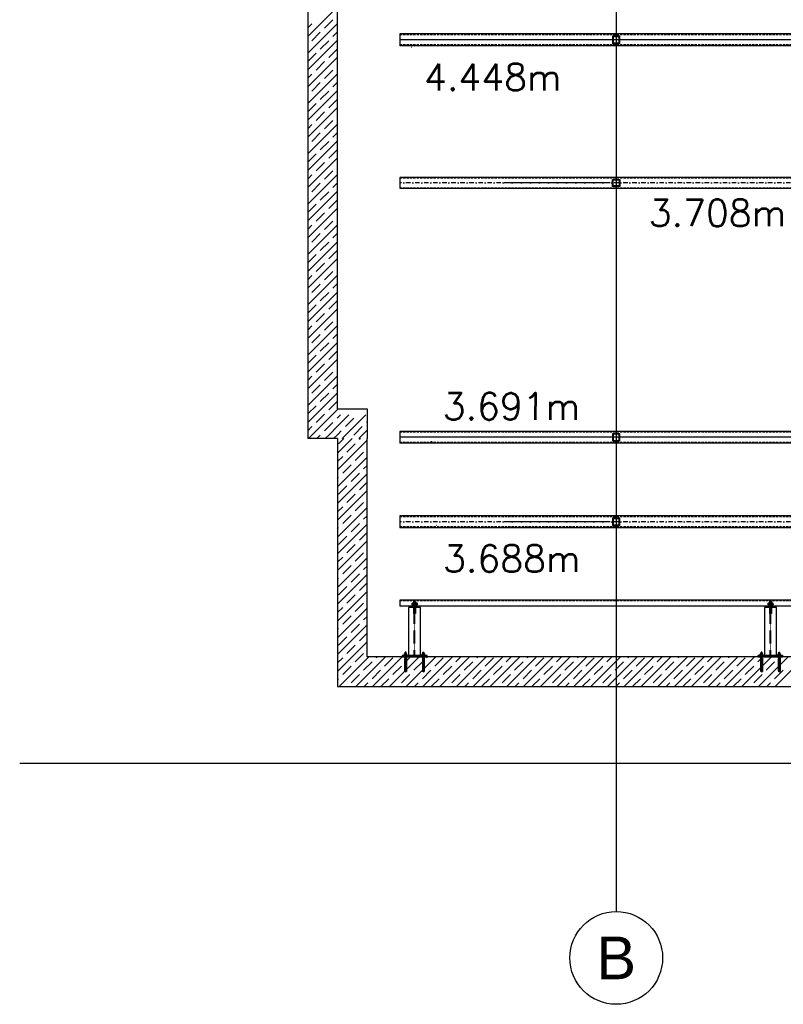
# Model space of a CAD drawing. Header units: millimetres. Extents: x -1999 to 66669, y -9261 to 66490.
# Tile 3 of 14: x 3971 to 10409, y 24972 to 33269. Entities that reach past the tile are written whole.
import ezdxf
from ezdxf.enums import TextEntityAlignment as Align

# ---------------------------------------------------------------- set-up
doc = ezdxf.new("R2010")
doc.units = ezdxf.units.MM
doc.header["$LTSCALE"] = 3
doc.header["$PDMODE"] = 3
doc.header["$PDSIZE"] = 1
for name, pattern in [('DASHDOT', [25.4, 12.7, -6.35, 0, -6.35]), ('DASHDOTX2', [50.8, 25.4, -12.7, 0, -12.7]), ('DASHED', [19.05, 12.7, -6.35]), ('HIDDEN', [9.525, 6.35, -3.175])]:
    doc.linetypes.add(name, pattern=pattern)
for name, color, linetype in [('!!inwentaryzacja', 10, 'Continuous'), ('AR-----H0_HATCHES_RASTERIT', 8, 'Continuous'), ('ARF2000E0_LOAD_BEARING_KANTAVAT', 1, 'Continuous'), ('K-Podkonstrukcja ścian', 4, 'Continuous'), ('LAYER1', 7, 'Continuous'), ('poziome 1', 7, 'Continuous'), ('slupki', 7, 'Continuous'), ('stezenia', 4, 'Continuous'), ('SZ-Axis', 255, 'DASHDOTX2'), ('SZ-Axis-text', 9, 'Continuous')]:
    doc.layers.add(name, color=color, linetype=linetype)
doc.styles.add('arial', font='arial.ttf')
doc.styles.add('GeodText', font='romans.shx', dxfattribs={"oblique": 14.323945})

# ---------------------------------------------------------------- blocks, each defined once
blk = doc.blocks.new('GeodPkt')
at = {"color": 0, "linetype": 'Continuous', "lineweight": -2}
blk.add_point((0, 0), dxfattribs=at)
at = {"color": 0, "linetype": 'Continuous', "lineweight": -2, "style": 'GeodText', "oblique": 14.32394, "flags": 4}
blk.add_attdef('Nazwa', (1, 1), '', height=1.8, dxfattribs=at)
at = {"color": 0, "linetype": 'Continuous', "lineweight": -2, "style": 'GeodText', "oblique": 14.32394}
blk.add_attdef('H', (1, -1.8), '', height=1.8, dxfattribs=at)

msp = doc.modelspace()

# ---------------------------------------------------------------- linework, layer by layer
at = {"color": 250}
for p, q in [((7327.3, 28345.3, 0), (7277.3, 28345.3, 0)), ((7281, 28337.1, 0), (7281, 28353.6, 0)), ((7281, 28350.8, 0), (7288.4, 28350.8, 0)), ((7281, 28339.9, 0), (7288.4, 28339.9, 0)), ((7282, 28356.3, 0), (7288.4, 28356.3, 0)), ((7282, 28334.3, 0), (7288.4, 28334.3, 0)), ((7288.4, 28334.3, 0), (7288.4, 28356.3, 0)), ((7289, 28354.7, 0), (7288.4, 28354.7, 0)), ((7289, 28335.9, 0), (7288.4, 28335.9, 0)), ((7289, 28357.3, 0), (7289, 28333.3, 0)), ((7289, 28357.3, 0), (7291.5, 28357.3, 0)), ((7289, 28335.9, 0), (7289, 28354.7, 0)), ((7289, 28333.3, 0), (7291.5, 28333.3, 0)), ((7291.5, 28357.3, 0), (7291.5, 28333.3, 0)), ((7291.5, 28351.3, 0), (7308.5, 28351.3, 0)), ((7291.5, 28339.3, 0), (7308.5, 28339.3, 0)), ((7293, 28339.3, 0), (7293, 28351.3, 0)), ((7293, 28350.3, 0), (7308.5, 28350.3, 0)), ((7293, 28340.3, 0), (7308.5, 28340.3, 0)), ((7308.5, 28357.3, 0), (7308.5, 28333.3, 0)), ((7308.5, 28357.3, 0), (7311, 28357.3, 0)), ((7308.5, 28357.3, 0), (7308.5, 28333.3, 0)), ((7308.5, 28333.3, 0), (7311, 28333.3, 0)), ((7311, 28357.3, 0), (7311, 28333.3, 0)), ((7311, 28337.1, 0), (7311, 28353.6, 0)), ((7311, 28350.8, 0), (7321, 28350.8, 0)), ((7311, 28339.9, 0), (7321, 28339.9, 0)), ((7312, 28356.3, 0), (7320, 28356.3, 0)), ((7312, 28334.3, 0), (7320, 28334.3, 0)), ((7321, 28337.1, 0), (7321, 28353.6, 0)), ((7321, 28337.1, 0), (7321, 28353.6, 0)), ((7321, 28337.1, 0), (7321, 28353.6, 0)), ((7321, 28351.3, 0), (7322.8, 28351.3, 0)), ((7321, 28350.3, 0), (7323.7, 28350.3, 0)), ((7321, 28340.3, 0), (7323.7, 28340.3, 0)), ((7321, 28339.3, 0), (7322.8, 28339.3, 0)), ((7323.7, 28350.3, 0), (7322.8, 28351.3, 0)), ((7323.7, 28340.3, 0), (7322.8, 28339.3, 0)), ((7323.7, 28340.3, 0), (7323.7, 28350.3, 0)), ((10327.3, 28345.3, 0), (10277.3, 28345.3, 0)), ((10281, 28337.1, 0), (10281, 28353.6, 0)), ((10281, 28350.8, 0), (10288.4, 28350.8, 0)), ((10281, 28339.9, 0), (10288.4, 28339.9, 0)), ((10282, 28356.3, 0), (10288.4, 28356.3, 0)), ((10282, 28334.3, 0), (10288.4, 28334.3, 0)), ((10288.4, 28334.3, 0), (10288.4, 28356.3, 0)), ((10289, 28354.7, 0), (10288.4, 28354.7, 0)), ((10289, 28335.9, 0), (10288.4, 28335.9, 0)), ((10289, 28357.3, 0), (10289, 28333.3, 0)), ((10289, 28357.3, 0), (10291.5, 28357.3, 0)), ((10289, 28335.9, 0), (10289, 28354.7, 0)), ((10289, 28333.3, 0), (10291.5, 28333.3, 0)), ((10291.5, 28357.3, 0), (10291.5, 28333.3, 0)), ((10291.5, 28351.3, 0), (10308.5, 28351.3, 0)), ((10291.5, 28339.3, 0), (10308.5, 28339.3, 0)), ((10293, 28339.3, 0), (10293, 28351.3, 0)), ((10293, 28350.3, 0), (10308.5, 28350.3, 0)), ((10293, 28340.3, 0), (10308.5, 28340.3, 0)), ((10308.5, 28357.3, 0), (10308.5, 28333.3, 0)), ((10308.5, 28357.3, 0), (10311, 28357.3, 0)), ((10308.5, 28357.3, 0), (10308.5, 28333.3, 0)), ((10308.5, 28333.3, 0), (10311, 28333.3, 0)), ((10311, 28357.3, 0), (10311, 28333.3, 0)), ((10311, 28337.1, 0), (10311, 28353.6, 0)), ((10311, 28350.8, 0), (10321, 28350.8, 0)), ((10311, 28339.9, 0), (10321, 28339.9, 0)), ((10312, 28356.3, 0), (10320, 28356.3, 0)), ((10312, 28334.3, 0), (10320, 28334.3, 0)), ((10321, 28337.1, 0), (10321, 28353.6, 0)), ((10321, 28337.1, 0), (10321, 28353.6, 0)), ((10321, 28337.1, 0), (10321, 28353.6, 0)), ((10321, 28351.3, 0), (10322.8, 28351.3, 0)), ((10321, 28350.3, 0), (10323.7, 28350.3, 0)), ((10321, 28340.3, 0), (10323.7, 28340.3, 0)), ((10321, 28339.3, 0), (10322.8, 28339.3, 0)), ((10323.7, 28350.3, 0), (10322.8, 28351.3, 0)), ((10323.7, 28340.3, 0), (10322.8, 28339.3, 0)), ((10323.7, 28340.3, 0), (10323.7, 28350.3, 0))]:
    msp.add_line(p, q, dxfattribs=at)
for centre, radius, start, end in [((7285.5, 28353.6, 0), 4.47, 141.94668, 218.05332), ((7297.3, 28345.3, 0), 16.3, 160.3279, 199.6721), ((7285.5, 28337.1, 0), 4.47, 141.94668, 218.05332), ((7315.5, 28353.6, 0), 4.47, 141.94668, 218.05332), ((7327.3, 28345.3, 0), 16.3, 160.3279, 199.6721), ((7315.5, 28337.1, 0), 4.47, 141.94668, 218.05332), ((7316.5, 28353.6, 0), 4.47, 321.94668, 38.05332), ((7304.7, 28345.3, 0), 16.3, 340.3279, 19.6721), ((7316.5, 28337.1, 0), 4.47, 321.94668, 38.05332), ((10285.5, 28353.6, 0), 4.47, 141.94668, 218.05332), ((10297.3, 28345.3, 0), 16.3, 160.3279, 199.6721), ((10285.5, 28337.1, 0), 4.47, 141.94668, 218.05332), ((10315.5, 28353.6, 0), 4.47, 141.94668, 218.05332), ((10327.3, 28345.3, 0), 16.3, 160.3279, 199.6721), ((10315.5, 28337.1, 0), 4.47, 141.94668, 218.05332), ((10316.5, 28353.6, 0), 4.47, 321.94668, 38.05332), ((10304.7, 28345.3, 0), 16.3, 340.3279, 19.6721), ((10316.5, 28337.1, 0), 4.47, 321.94668, 38.05332)]:
    msp.add_arc(centre, radius, start, end, dxfattribs=at)
for p in [(7300, 28311.4, 0), (10300, 28311.4, 0)]:
    msp.add_point(p, dxfattribs=at)
at = {"layer": 'AR-----H0_HATCHES_RASTERIT'}
for p, q in [((6400, 33128.6, 0), (6650, 33378.6, 0)), ((6400, 32987.2, 0), (6650, 33237.2, 0)), ((6400, 33199.6, 0), (6434.5, 33234, 0)), ((6540.5, 33198.7, 0), (6611.2, 33269.4, 0)), ((6434.5, 33092.6, 0), (6505.2, 33163.3, 0)), ((6611.2, 33128, 0), (6650, 33166.7, 0)), ((6400, 32845.8, 0), (6650, 33095.8, 0)), ((6505.2, 33021.9, 0), (6575.9, 33092.6, 0)), ((6400, 32916.7, 0), (6469.8, 32986.5, 0)), ((6400, 32704.4, 0), (6650, 32954.4, 0)), ((6575.9, 32951.2, 0), (6646.6, 33021.9, 0)), ((6469.8, 32845.1, 0), (6540.5, 32915.8, 0)), ((6646.6, 32880.5, 0), (6650, 32883.9, 0)), ((6400, 32563, 0), (6650, 32813, 0)), ((6400, 32775.3, 0), (6434.5, 32809.8, 0)), ((6540.5, 32774.4, 0), (6611.2, 32845.1, 0)), ((6434.5, 32668.3, 0), (6505.2, 32739, 0)), ((6611.2, 32703.7, 0), (6650, 32742.5, 0)), ((6400, 32421.5, 0), (6650, 32671.5, 0)), ((6505.2, 32597.6, 0), (6575.9, 32668.3, 0)), ((6400, 32492.5, 0), (6469.8, 32562.3, 0)), ((6400, 32280.1, 0), (6650, 32530.1, 0)), ((6575.9, 32526.9, 0), (6646.6, 32597.6, 0)), ((6469.8, 32420.8, 0), (6540.5, 32491.6, 0)), ((6646.6, 32456.2, 0), (6650, 32459.6, 0)), ((6400, 32138.7, 0), (6650, 32388.7, 0)), ((6400, 32351, 0), (6434.5, 32385.5, 0)), ((6540.5, 32350.1, 0), (6611.2, 32420.8, 0)), ((6434.5, 32244.1, 0), (6505.2, 32314.8, 0)), ((6611.2, 32279.4, 0), (6650, 32318.2, 0)), ((6400, 31997.3, 0), (6650, 32247.3, 0)), ((6505.2, 32173.4, 0), (6575.9, 32244.1, 0)), ((6400, 32068.2, 0), (6469.8, 32138, 0)), ((6575.9, 32102.6, 0), (6646.6, 32173.4, 0)), ((6400, 31855.8, 0), (6650, 32105.8, 0)), ((6469.8, 31996.6, 0), (6540.5, 32067.3, 0)), ((6646.6, 32031.9, 0), (6650, 32035.3, 0)), ((6400, 31714.4, 0), (6650, 31964.4, 0)), ((6400, 31926.8, 0), (6434.5, 31961.2, 0)), ((6540.5, 31925.9, 0), (6611.2, 31996.6, 0)), ((6434.5, 31819.8, 0), (6505.2, 31890.5, 0)), ((6611.2, 31855.2, 0), (6650, 31893.9, 0)), ((6400, 31573, 0), (6650, 31823, 0)), ((6505.2, 31749.1, 0), (6575.9, 31819.8, 0)), ((6400, 31643.9, 0), (6469.8, 31713.7, 0)), ((6575.9, 31678.4, 0), (6646.6, 31749.1, 0)), ((6400, 31431.6, 0), (6650, 31681.6, 0)), ((6469.8, 31572.3, 0), (6540.5, 31643, 0)), ((6400, 31290.2, 0), (6650, 31540.2, 0)), ((6400, 31502.5, 0), (6434.5, 31537, 0)), ((6540.5, 31501.6, 0), (6611.2, 31572.3, 0)), ((6646.6, 31607.7, 0), (6650, 31611.1, 0)), ((6434.5, 31395.5, 0), (6505.2, 31466.3, 0)), ((6611.2, 31430.9, 0), (6650, 31469.7, 0)), ((6400, 31148.7, 0), (6650, 31398.7, 0)), ((6505.2, 31324.8, 0), (6575.9, 31395.5, 0)), ((6400, 31219.7, 0), (6469.8, 31289.5, 0)), ((6575.9, 31254.1, 0), (6646.6, 31324.8, 0)), ((6400, 31007.3, 0), (6650, 31257.3, 0)), ((6469.8, 31148.1, 0), (6540.5, 31218.8, 0)), ((6400, 30865.9, 0), (6650, 31115.9, 0)), ((6540.5, 31077.3, 0), (6611.2, 31148.1, 0)), ((6646.6, 31183.4, 0), (6650, 31186.8, 0)), ((6400, 31078.2, 0), (6434.5, 31112.7, 0)), ((6434.5, 30971.3, 0), (6505.2, 31042, 0)), ((6611.2, 31006.6, 0), (6650, 31045.4, 0)), ((6400, 30724.5, 0), (6650, 30974.5, 0)), ((6505.2, 30900.6, 0), (6575.9, 30971.3, 0)), ((6575.9, 30829.9, 0), (6646.6, 30900.6, 0)), ((6400, 30795.4, 0), (6469.8, 30865.2, 0)), ((6400, 30583.1, 0), (6650, 30833.1, 0)), ((6469.8, 30723.8, 0), (6540.5, 30794.5, 0)), ((6540.5, 30653.1, 0), (6611.2, 30723.8, 0)), ((6646.6, 30759.1, 0), (6650, 30762.6, 0)), ((6400, 30441.6, 0), (6650, 30691.6, 0)), ((6400, 30654, 0), (6434.5, 30688.4, 0)), ((6434.5, 30547, 0), (6505.2, 30617.7, 0)), ((6611.2, 30582.4, 0), (6650, 30621.1, 0)), ((6400, 30300.2, 0), (6650, 30550.2, 0)), ((6505.2, 30476.3, 0), (6575.9, 30547, 0)), ((6575.9, 30405.6, 0), (6646.6, 30476.3, 0)), ((6400, 30371.1, 0), (6469.8, 30440.9, 0)), ((6400, 30158.8, 0), (6650, 30408.8, 0)), ((6469.8, 30299.5, 0), (6540.5, 30370.2, 0)), ((6540.5, 30228.8, 0), (6611.2, 30299.5, 0)), ((6646.6, 30334.9, 0), (6650, 30338.3, 0)), ((6400, 30017.4, 0), (6650, 30267.4, 0)), ((6400, 30229.7, 0), (6434.5, 30264.2, 0)), ((6400, 29875.9, 0), (6650, 30125.9, 0)), ((6434.5, 30122.7, 0), (6505.2, 30193.5, 0)), ((6505.2, 30052, 0), (6575.9, 30122.7, 0)), ((6611.2, 30158.1, 0), (6650, 30196.9, 0)), ((6575.9, 29981.3, 0), (6646.6, 30052, 0)), ((6400, 29946.9, 0), (6469.8, 30016.7, 0)), ((6440.5, 29775, 0), (6650, 29984.5, 0)), ((6469.8, 29875.3, 0), (6540.5, 29946, 0)), ((6540.5, 29804.6, 0), (6611.2, 29875.3, 0)), ((6646.6, 29910.6, 0), (6650, 29914, 0)), ((6650, 29843.1, 0), (6746.9, 29940, 0)), ((6650, 29914, 0), (6676, 29940, 0)), ((6717.3, 29839.9, 0), (6788, 29910.6, 0)), ((6723.3, 29775, 0), (6888.3, 29940, 0)), ((6894.1, 29875.3, 0), (6900, 29881.2, 0)), ((6400, 29805.4, 0), (6434.5, 29839.9, 0)), ((6581.9, 29775, 0), (6650, 29843.1, 0)), ((6652.4, 29775, 0), (6681.9, 29804.6, 0)), ((6793.8, 29775, 0), (6858.7, 29839.9, 0)), ((6864.7, 29775, 0), (6900, 29810.3, 0)), ((6405.5, 29740, 0), (6440.5, 29775, 0)), ((6476, 29740, 0), (6505.2, 29769.2, 0)), ((6546.9, 29740, 0), (6581.9, 29775, 0)), ((6617.4, 29740, 0), (6652.4, 29775, 0)), ((6650, 29616.2), (6773.8, 29740)), ((6650, 29474.8), (6900, 29724.8)), ((6658.6, 29695.8), (6702.8, 29740)), ((6688.3, 29740, 0), (6723.3, 29775, 0)), ((6788, 29769.2, 0), (6793.8, 29775, 0)), ((6829.7, 29740, 0), (6864.7, 29775, 0)), ((6835.4, 29731.1), (6844.3, 29740)), ((6729.3, 29625.1), (6800, 29695.8)), ((6800, 29554.4), (6870.8, 29625.1)), ((6650, 29545.7), (6694, 29589.7)), ((6650, 29333.4), (6900, 29583.4)), ((6694, 29448.3), (6764.7, 29519)), ((6870.8, 29483.7), (6900, 29512.9)), ((6650, 29192), (6900, 29442)), ((6650, 29404.3), (6658.6, 29412.9)), ((6764.7, 29377.6), (6835.4, 29448.3)), ((6650, 29050.6), (6900, 29300.6)), ((6658.6, 29271.5), (6729.3, 29342.2)), ((6835.4, 29306.9), (6900, 29371.5)), ((6729.3, 29200.8), (6800, 29271.5)), ((6650, 29121.5), (6694, 29165.5)), ((6650, 28909.1), (6900, 29159.1)), ((6800, 29130.1), (6870.8, 29200.8)), ((6694, 29024), (6764.7, 29094.7)), ((6870.8, 29059.4), (6900, 29088.6)), ((6650, 28767.7), (6900, 29017.7)), ((6650, 28980.1), (6658.6, 28988.7)), ((6764.7, 28953.3), (6835.4, 29024)), ((6650, 28626.3), (6900, 28876.3)), ((6658.6, 28847.3), (6729.3, 28918)), ((6835.4, 28882.6), (6900, 28947.2)), ((6729.3, 28776.6), (6800, 28847.3)), ((6650, 28697.2), (6694, 28741.2)), ((6650, 28484.9), (6900, 28734.9)), ((6800, 28705.8), (6870.8, 28776.6)), ((6694, 28599.8), (6764.7, 28670.5)), ((6870.8, 28635.1), (6900, 28664.4)), ((6650, 28343.5), (6900, 28593.5)), ((6650, 28555.8), (6658.6, 28564.4)), ((6764.7, 28529.1), (6835.4, 28599.8)), ((6658.6, 28423), (6729.3, 28493.7)), ((6835.4, 28458.4), (6900, 28523)), ((6650, 28202), (6900, 28452)), ((6729.3, 28352.3), (6800, 28423)), ((6650, 28273), (6694, 28316.9)), ((6650, 28060.6), (6900, 28310.6)), ((6800, 28281.6), (6870.8, 28352.3)), ((6694, 28175.5), (6764.7, 28246.2)), ((6870.8, 28210.9), (6900, 28240.1)), ((6650, 27919.2), (6900, 28169.2)), ((6650, 28131.5), (6658.6, 28140.2)), ((6764.7, 28104.8), (6835.4, 28175.5)), ((6658.6, 27998.7), (6729.3, 28069.4)), ((6835.4, 28034.1), (6900, 28098.7)), ((6650, 27777.8), (6900, 28027.8)), ((6729.3, 27928), (6800, 27998.7)), ((6650, 27848.7), (6694, 27892.7)), ((6663.6, 27650), (6913.6, 27900)), ((6800, 27857.3), (6870.8, 27928)), ((6805.1, 27650), (7055.1, 27900)), ((6946.5, 27650), (7196.5, 27900)), ((6976.8, 27892.7), (6984.1, 27900)), ((7047.5, 27822), (7118.2, 27892.7)), ((7087.9, 27650), (7337.9, 27900)), ((7224.3, 27857.3), (7267, 27900)), ((7229.3, 27650), (7479.3, 27900)), ((7370.8, 27650), (7620.8, 27900)), ((7401.1, 27892.7), (7408.4, 27900)), ((7471.8, 27822), (7542.5, 27892.7)), ((7512.2, 27650), (7762.2, 27900)), ((7648.6, 27857.3), (7691.3, 27900)), ((7653.6, 27650), (7903.6, 27900)), ((7795, 27650), (8045, 27900)), ((7825.3, 27892.7), (7832.7, 27900)), ((7896.1, 27822), (7966.8, 27892.7)), ((7936.4, 27650), (8186.4, 27900)), ((8072.8, 27857.3), (8115.5, 27900)), ((8077.9, 27650), (8327.9, 27900)), ((8219.3, 27650), (8469.3, 27900)), ((8249.6, 27892.7), (8256.9, 27900)), ((8320.3, 27822), (8391, 27892.7)), ((8360.7, 27650), (8610.7, 27900)), ((8497.1, 27857.3), (8539.8, 27900)), ((8502.1, 27650), (8752.1, 27900)), ((8643.5, 27650), (8893.5, 27900)), ((8673.9, 27892.7), (8681.2, 27900)), ((8744.6, 27822), (8815.3, 27892.7)), ((8785, 27650), (9035, 27900)), ((8921.4, 27857.3), (8964, 27900)), ((8926.4, 27650), (9176.4, 27900)), ((9067.8, 27650), (9317.8, 27900)), ((9098.1, 27892.7), (9105.5, 27900)), ((9168.8, 27822), (9239.6, 27892.7)), ((9209.2, 27650), (9459.2, 27900)), ((9345.6, 27857.3), (9388.3, 27900)), ((9350.7, 27650), (9600.7, 27900)), ((9492.1, 27650), (9742.1, 27900)), ((9522.4, 27892.7), (9529.7, 27900)), ((9593.1, 27822), (9663.8, 27892.7)), ((9633.5, 27650), (9883.5, 27900)), ((9769.9, 27857.3), (9812.6, 27900)), ((9774.9, 27650), (10024.9, 27900)), ((9916.3, 27650), (10166.3, 27900)), ((9946.7, 27892.7), (9954, 27900)), ((10017.4, 27822), (10088.1, 27892.7)), ((10057.8, 27650), (10307.8, 27900)), ((10194.2, 27857.3), (10236.8, 27900)), ((10199.2, 27650), (10449.2, 27900)), ((10340.6, 27650), (10590.6, 27900)), ((10370.9, 27892.7), (10378.3, 27900)), ((6694, 27751.2), (6764.7, 27822)), ((6870.8, 27786.6), (6941.5, 27857.3)), ((7118.2, 27751.2), (7188.9, 27822)), ((7295, 27786.6), (7365.7, 27857.3)), ((7542.5, 27751.2), (7613.2, 27822)), ((7719.3, 27786.6), (7790, 27857.3)), ((7966.8, 27751.2), (8037.5, 27822)), ((8143.5, 27786.6), (8214.3, 27857.3)), ((8391, 27751.2), (8461.7, 27822)), ((8567.8, 27786.6), (8638.5, 27857.3)), ((8815.3, 27751.2), (8886, 27822)), ((8992.1, 27786.6), (9062.8, 27857.3)), ((9239.6, 27751.2), (9310.3, 27822)), ((9416.3, 27786.6), (9487, 27857.3)), ((9663.8, 27751.2), (9734.5, 27822)), ((9840.6, 27786.6), (9911.3, 27857.3)), ((10088.1, 27751.2), (10158.8, 27822)), ((10264.9, 27786.6), (10335.6, 27857.3)), ((6650, 27707.3), (6658.6, 27715.9)), ((6764.7, 27680.5), (6835.4, 27751.2)), ((6941.5, 27715.9), (7012.2, 27786.6)), ((7017, 27650), (7082.9, 27715.9)), ((7188.9, 27680.5), (7259.7, 27751.2)), ((7365.7, 27715.9), (7436.4, 27786.6)), ((7441.3, 27650), (7507.1, 27715.9)), ((7613.2, 27680.5), (7683.9, 27751.2)), ((7790, 27715.9), (7860.7, 27786.6)), ((7865.5, 27650), (7931.4, 27715.9)), ((8037.5, 27680.5), (8108.2, 27751.2)), ((8214.3, 27715.9), (8285, 27786.6)), ((8289.8, 27650), (8355.7, 27715.9)), ((8461.7, 27680.5), (8532.5, 27751.2)), ((8638.5, 27715.9), (8709.2, 27786.6)), ((8714, 27650), (8779.9, 27715.9)), ((8886, 27680.5), (8956.7, 27751.2)), ((9062.8, 27715.9), (9133.5, 27786.6)), ((9138.3, 27650), (9204.2, 27715.9)), ((9310.3, 27680.5), (9381, 27751.2)), ((9487, 27715.9), (9557.8, 27786.6)), ((9562.6, 27650), (9628.5, 27715.9)), ((9734.5, 27680.5), (9805.2, 27751.2)), ((9911.3, 27715.9), (9982, 27786.6)), ((9986.8, 27650), (10052.7, 27715.9)), ((10158.8, 27680.5), (10229.5, 27751.2)), ((10335.6, 27715.9), (10406.3, 27786.6)), ((6875.6, 27650), (6906.1, 27680.5)), ((7299.8, 27650), (7330.4, 27680.5)), ((7724.1, 27650), (7754.6, 27680.5)), ((8148.4, 27650), (8178.9, 27680.5)), ((8572.6, 27650), (8603.2, 27680.5)), ((8996.9, 27650), (9027.4, 27680.5)), ((9421.2, 27650), (9451.7, 27680.5)), ((9845.4, 27650), (9876, 27680.5)), ((10269.7, 27650), (10300.2, 27680.5))]:
    msp.add_line(p, q, dxfattribs=at)
at = {"layer": 'ARF2000E0_LOAD_BEARING_KANTAVAT', "color": 250}
for p, q in [((6400, 57200, 0), (6400, 29740, 0)), ((6650, 29990, 0), (6650, 57150)), ((6650, 29990, 0), (6900, 29990, 0)), ((6900, 29990, 0), (6900, 29740, 0)), ((6650, 29740, 0), (6400, 29740, 0)), ((6650, 29740, 0), (6650, 27650, 0)), ((6900, 28369.7, 0), (6900, 29740, 0)), ((6900, 27900, 0), (6900, 28370, 0)), ((6900, 27900, 0), (6900, 28369.7, 0)), ((12950, 27900, 0), (6900, 27900, 0)), ((6650, 27650, 0), (13100, 27650, 0))]:
    msp.add_line(p, q, dxfattribs=at)
at = {"layer": 'K-Podkonstrukcja ścian', "color": 250}
for p, q in [((7350, 28315.3, 0), (7250, 28315.3, 0)), ((7250, 28315.3, 0), (7250, 27912, 0)), ((7297.5, 28365.3, 0), (7291.5, 28365.3, 0)), ((7291.5, 28365.3, 0), (7291.5, 28265.3, 0)), ((7297.5, 28265.3, 0), (7297.5, 28365.3, 0)), ((7302.5, 28365.3, 0), (7308.5, 28365.3, 0)), ((7302.5, 28265.3, 0), (7302.5, 28365.3, 0)), ((7308.5, 28365.3, 0), (7308.5, 28265.3, 0)), ((7350, 27912, 0), (7350, 28315.3, 0)), ((10350, 28315.3, 0), (10250, 28315.3, 0)), ((10250, 28315.3, 0), (10250, 27912, 0)), ((10297.5, 28365.3, 0), (10291.5, 28365.3, 0)), ((10291.5, 28365.3, 0), (10291.5, 28265.3, 0)), ((10297.5, 28265.3, 0), (10297.5, 28365.3, 0)), ((10302.5, 28365.3, 0), (10308.5, 28365.3, 0)), ((10302.5, 28265.3, 0), (10302.5, 28365.3, 0)), ((10308.5, 28365.3, 0), (10308.5, 28265.3, 0)), ((10350, 27912, 0), (10350, 28315.3, 0)), ((7291.5, 28265.3, 0), (7297.5, 28265.3, 0)), ((7308.5, 28265.3, 0), (7302.5, 28265.3, 0)), ((10291.5, 28265.3, 0), (10297.5, 28265.3, 0)), ((10308.5, 28265.3, 0), (10302.5, 28265.3, 0)), ((7405, 27912, 0), (7195, 27912, 0)), ((7195, 27912, 0), (7195, 27900, 0)), ((7195, 27900, 0), (7405, 27900, 0)), ((7250, 27912, 0), (7350, 27912, 0)), ((7405, 27900, 0), (7405, 27912, 0)), ((10405, 27912, 0), (10195, 27912, 0)), ((10195, 27912, 0), (10195, 27900, 0)), ((10195, 27900, 0), (10405, 27900, 0)), ((10250, 27912, 0), (10350, 27912, 0)), ((10405, 27900, 0), (10405, 27912, 0))]:
    msp.add_line(p, q, dxfattribs=at)
at = {"layer": 'K-Podkonstrukcja ścian', "color": 250, "linetype": 'DASHED', "ltscale": 0.05}
for p, q in [((7297.5, 27912, 0), (7297.5, 28315.3, 0)), ((7302.5, 27912, 0), (7302.5, 28315.3, 0)), ((10297.5, 27912, 0), (10297.5, 28315.3, 0)), ((10302.5, 27912, 0), (10302.5, 28315.3, 0))]:
    msp.add_line(p, q, dxfattribs=at)
at = {"layer": 'LAYER1', "color": 250, "linetype": 'Continuous'}
for p, q in [((7213, 27914.5, 0), (7237, 27914.5, 0)), ((7213, 27912, 0), (7213, 27914.5, 0)), ((7213, 27912, 0), (7237, 27912, 0)), ((7214, 27923.7, 0), (7215.5, 27924.5, 0)), ((7214, 27915.3, 0), (7214, 27923.7, 0)), ((7214, 27915.3, 0), (7215.5, 27914.5, 0)), ((7234.5, 27924.5, 0), (7215.5, 27924.5, 0)), ((7215.5, 27914.5, 0), (7234.5, 27914.5, 0)), ((7225, 27889.3, 0), (7218, 27889.3, 0)), ((7218, 27889.3, 0), (7218, 27777.2, 0)), ((7220.6, 27931.1, 0), (7219, 27929.2, 0)), ((7219, 27929.2, 0), (7231, 27929.2, 0)), ((7219, 27924.5, 0), (7219, 27929.2, 0)), ((7219, 27892, 0), (7219, 27912, 0)), ((7219, 27892, 0), (7219.7, 27891.3, 0)), ((7225, 27892, 0), (7219, 27892, 0)), ((7219, 27886.7, 0), (7219.7, 27887.4, 0)), ((7225, 27886.7, 0), (7219, 27886.7, 0)), ((7219, 27778.1, 0), (7219, 27886.7, 0)), ((7219.5, 27915.3, 0), (7219.5, 27923.7, 0)), ((7220, 27888.1, 0), (7220, 27890.6, 0)), ((7220.1, 27924.5, 0), (7220.1, 27930.4, 0)), ((7220.1, 27892, 0), (7220.1, 27912, 0)), ((7220.1, 27781.5, 0), (7220.1, 27886.7, 0)), ((7220.6, 27937.7, 0), (7221.2, 27938.1, 0)), ((7220.6, 27931.1, 0), (7220.6, 27937.7, 0)), ((7220.9, 27890.6, 0), (7225, 27890.6, 0)), ((7220.9, 27888.1, 0), (7225, 27888.1, 0)), ((7228.8, 27938.1, 0), (7221.2, 27938.1, 0)), ((7222.8, 27931.1, 0), (7222.8, 27937.7, 0)), ((7225, 27774.7, 0), (7225, 27939.6, 0)), ((7225, 27912, 0), (7225, 27912, 0)), ((7225, 27892, 0), (7231, 27892, 0)), ((7229.1, 27890.6, 0), (7225, 27890.6, 0)), ((7225, 27889.3, 0), (7232, 27889.3, 0)), ((7229.1, 27888.1, 0), (7225, 27888.1, 0)), ((7225, 27886.7, 0), (7231, 27886.7, 0)), ((7227.2, 27931.1, 0), (7227.2, 27937.7, 0)), ((7229.4, 27937.7, 0), (7228.8, 27938.1, 0)), ((7229.4, 27931.1, 0), (7229.4, 27937.7, 0)), ((7229.4, 27931.1, 0), (7231, 27929.2, 0)), ((7229.9, 27924.5, 0), (7229.9, 27930.4, 0)), ((7229.9, 27892, 0), (7229.9, 27912, 0)), ((7229.9, 27781.5, 0), (7229.9, 27886.7, 0)), ((7230, 27888.1, 0), (7230, 27890.6, 0)), ((7231, 27892, 0), (7230.3, 27891.3, 0)), ((7231, 27886.7, 0), (7230.3, 27887.4, 0)), ((7230.5, 27915.3, 0), (7230.5, 27923.7, 0)), ((7231, 27924.5, 0), (7231, 27929.2, 0)), ((7231, 27892, 0), (7231, 27912, 0)), ((7231, 27778.1, 0), (7231, 27886.7, 0)), ((7232, 27889.3, 0), (7232, 27777.2, 0)), ((7236, 27923.7, 0), (7234.5, 27924.5, 0)), ((7236, 27915.3, 0), (7234.5, 27914.5, 0)), ((7236, 27915.3, 0), (7236, 27923.7, 0)), ((7237, 27912, 0), (7237, 27914.5, 0)), ((7387, 27914.5, 0), (7363, 27914.5, 0)), ((7363, 27912, 0), (7363, 27914.5, 0)), ((7387, 27912, 0), (7363, 27912, 0)), ((7364, 27923.7, 0), (7365.5, 27924.5, 0)), ((7364, 27915.3, 0), (7364, 27923.7, 0)), ((7364, 27915.3, 0), (7365.5, 27914.5, 0)), ((7365.5, 27924.5, 0), (7384.5, 27924.5, 0)), ((7384.5, 27914.5, 0), (7365.5, 27914.5, 0)), ((7375, 27889.3, 0), (7368, 27889.3, 0)), ((7368, 27889.3, 0), (7368, 27777.2, 0)), ((7370.6, 27931.1, 0), (7369, 27929.2, 0)), ((7381, 27929.2, 0), (7369, 27929.2, 0)), ((7369, 27924.5, 0), (7369, 27929.2, 0)), ((7369, 27892, 0), (7369, 27912, 0)), ((7369, 27892, 0), (7369.7, 27891.3, 0)), ((7375, 27892, 0), (7369, 27892, 0)), ((7369, 27886.7, 0), (7369.7, 27887.4, 0)), ((7369, 27778.1, 0), (7369, 27886.7, 0)), ((7375, 27886.7, 0), (7369, 27886.7, 0)), ((7369.5, 27915.3, 0), (7369.5, 27923.7, 0)), ((7370, 27888.1, 0), (7370, 27890.6, 0)), ((7370.1, 27924.5, 0), (7370.1, 27930.4, 0)), ((7370.1, 27892, 0), (7370.1, 27912, 0)), ((7370.1, 27781.5, 0), (7370.1, 27886.7, 0)), ((7370.6, 27937.7, 0), (7371.2, 27938.1, 0)), ((7370.6, 27931.1, 0), (7370.6, 27937.7, 0)), ((7370.9, 27890.6, 0), (7375, 27890.6, 0)), ((7370.9, 27888.1, 0), (7375, 27888.1, 0)), ((7371.2, 27938.1, 0), (7378.8, 27938.1, 0)), ((7372.8, 27931.1, 0), (7372.8, 27937.7, 0)), ((7375, 27774.7, 0), (7375, 27939.6, 0)), ((7375, 27912, 0), (7375, 27912, 0)), ((7375, 27892, 0), (7381, 27892, 0)), ((7379.1, 27890.6, 0), (7375, 27890.6, 0)), ((7375, 27889.3, 0), (7382, 27889.3, 0)), ((7379.1, 27888.1, 0), (7375, 27888.1, 0)), ((7375, 27886.7, 0), (7381, 27886.7, 0)), ((7377.2, 27931.1, 0), (7377.2, 27937.7, 0)), ((7379.4, 27937.7, 0), (7378.8, 27938.1, 0)), ((7379.4, 27931.1, 0), (7379.4, 27937.7, 0)), ((7379.4, 27931.1, 0), (7381, 27929.2, 0)), ((7379.9, 27924.5, 0), (7379.9, 27930.4, 0)), ((7379.9, 27892, 0), (7379.9, 27912, 0)), ((7379.9, 27781.5, 0), (7379.9, 27886.7, 0)), ((7380, 27888.1, 0), (7380, 27890.6, 0)), ((7381, 27892, 0), (7380.3, 27891.3, 0)), ((7381, 27886.7, 0), (7380.3, 27887.4, 0)), ((7380.5, 27915.3, 0), (7380.5, 27923.7, 0)), ((7381, 27924.5, 0), (7381, 27929.2, 0)), ((7381, 27892, 0), (7381, 27912, 0)), ((7381, 27778.1, 0), (7381, 27886.7, 0)), ((7382, 27889.3, 0), (7382, 27777.2, 0)), ((7386, 27923.7, 0), (7384.5, 27924.5, 0)), ((7386, 27915.3, 0), (7384.5, 27914.5, 0)), ((7386, 27915.3, 0), (7386, 27923.7, 0)), ((7387, 27912, 0), (7387, 27914.5, 0)), ((10213, 27914.5, 0), (10237, 27914.5, 0)), ((10213, 27912, 0), (10213, 27914.5, 0)), ((10213, 27912, 0), (10237, 27912, 0)), ((10214, 27923.7, 0), (10215.5, 27924.5, 0)), ((10214, 27915.3, 0), (10214, 27923.7, 0)), ((10214, 27915.3, 0), (10215.5, 27914.5, 0)), ((10234.5, 27924.5, 0), (10215.5, 27924.5, 0)), ((10215.5, 27914.5, 0), (10234.5, 27914.5, 0)), ((10225, 27889.3, 0), (10218, 27889.3, 0)), ((10218, 27889.3, 0), (10218, 27777.2, 0)), ((10220.6, 27931.1, 0), (10219, 27929.2, 0)), ((10219, 27929.2, 0), (10231, 27929.2, 0)), ((10219, 27924.5, 0), (10219, 27929.2, 0)), ((10219, 27892, 0), (10219, 27912, 0)), ((10219, 27892, 0), (10219.7, 27891.3, 0)), ((10225, 27892, 0), (10219, 27892, 0)), ((10219, 27886.7, 0), (10219.7, 27887.4, 0)), ((10225, 27886.7, 0), (10219, 27886.7, 0)), ((10219, 27778.1, 0), (10219, 27886.7, 0)), ((10219.5, 27915.3, 0), (10219.5, 27923.7, 0)), ((10220, 27888.1, 0), (10220, 27890.6, 0)), ((10220.1, 27924.5, 0), (10220.1, 27930.4, 0)), ((10220.1, 27892, 0), (10220.1, 27912, 0)), ((10220.1, 27781.5, 0), (10220.1, 27886.7, 0)), ((10220.6, 27937.7, 0), (10221.2, 27938.1, 0)), ((10220.6, 27931.1, 0), (10220.6, 27937.7, 0)), ((10220.9, 27890.6, 0), (10225, 27890.6, 0)), ((10220.9, 27888.1, 0), (10225, 27888.1, 0)), ((10228.8, 27938.1, 0), (10221.2, 27938.1, 0)), ((10222.8, 27931.1, 0), (10222.8, 27937.7, 0)), ((10225, 27774.7, 0), (10225, 27939.6, 0)), ((10225, 27912, 0), (10225, 27912, 0)), ((10225, 27892, 0), (10231, 27892, 0)), ((10229.1, 27890.6, 0), (10225, 27890.6, 0)), ((10225, 27889.3, 0), (10232, 27889.3, 0)), ((10229.1, 27888.1, 0), (10225, 27888.1, 0)), ((10225, 27886.7, 0), (10231, 27886.7, 0)), ((10227.2, 27931.1, 0), (10227.2, 27937.7, 0)), ((10229.4, 27937.7, 0), (10228.8, 27938.1, 0)), ((10229.4, 27931.1, 0), (10229.4, 27937.7, 0)), ((10229.4, 27931.1, 0), (10231, 27929.2, 0)), ((10229.9, 27924.5, 0), (10229.9, 27930.4, 0)), ((10229.9, 27892, 0), (10229.9, 27912, 0)), ((10229.9, 27781.5, 0), (10229.9, 27886.7, 0)), ((10230, 27888.1, 0), (10230, 27890.6, 0)), ((10231, 27892, 0), (10230.3, 27891.3, 0)), ((10231, 27886.7, 0), (10230.3, 27887.4, 0)), ((10230.5, 27915.3, 0), (10230.5, 27923.7, 0)), ((10231, 27924.5, 0), (10231, 27929.2, 0)), ((10231, 27892, 0), (10231, 27912, 0)), ((10231, 27778.1, 0), (10231, 27886.7, 0)), ((10232, 27889.3, 0), (10232, 27777.2, 0)), ((10236, 27923.7, 0), (10234.5, 27924.5, 0)), ((10236, 27915.3, 0), (10234.5, 27914.5, 0)), ((10236, 27915.3, 0), (10236, 27923.7, 0)), ((10237, 27912, 0), (10237, 27914.5, 0)), ((10387, 27914.5, 0), (10363, 27914.5, 0)), ((10363, 27912, 0), (10363, 27914.5, 0)), ((10387, 27912, 0), (10363, 27912, 0)), ((10364, 27923.7, 0), (10365.5, 27924.5, 0)), ((10364, 27915.3, 0), (10364, 27923.7, 0)), ((10364, 27915.3, 0), (10365.5, 27914.5, 0)), ((10365.5, 27924.5, 0), (10384.5, 27924.5, 0)), ((10384.5, 27914.5, 0), (10365.5, 27914.5, 0)), ((10375, 27889.3, 0), (10368, 27889.3, 0)), ((10368, 27889.3, 0), (10368, 27777.2, 0)), ((10370.6, 27931.1, 0), (10369, 27929.2, 0)), ((10381, 27929.2, 0), (10369, 27929.2, 0)), ((10369, 27924.5, 0), (10369, 27929.2, 0)), ((10369, 27892, 0), (10369, 27912, 0)), ((10369, 27892, 0), (10369.7, 27891.3, 0)), ((10375, 27892, 0), (10369, 27892, 0)), ((10369, 27886.7, 0), (10369.7, 27887.4, 0)), ((10369, 27778.1, 0), (10369, 27886.7, 0)), ((10375, 27886.7, 0), (10369, 27886.7, 0)), ((10369.5, 27915.3, 0), (10369.5, 27923.7, 0)), ((10370, 27888.1, 0), (10370, 27890.6, 0)), ((10370.1, 27924.5, 0), (10370.1, 27930.4, 0)), ((10370.1, 27892, 0), (10370.1, 27912, 0)), ((10370.1, 27781.5, 0), (10370.1, 27886.7, 0)), ((10370.6, 27937.7, 0), (10371.2, 27938.1, 0)), ((10370.6, 27931.1, 0), (10370.6, 27937.7, 0)), ((10370.9, 27890.6, 0), (10375, 27890.6, 0)), ((10370.9, 27888.1, 0), (10375, 27888.1, 0)), ((10371.2, 27938.1, 0), (10378.8, 27938.1, 0)), ((10372.8, 27931.1, 0), (10372.8, 27937.7, 0)), ((10375, 27774.7, 0), (10375, 27939.6, 0)), ((10375, 27912, 0), (10375, 27912, 0)), ((10375, 27892, 0), (10381, 27892, 0)), ((10379.1, 27890.6, 0), (10375, 27890.6, 0)), ((10375, 27889.3, 0), (10382, 27889.3, 0)), ((10379.1, 27888.1, 0), (10375, 27888.1, 0)), ((10375, 27886.7, 0), (10381, 27886.7, 0)), ((10377.2, 27931.1, 0), (10377.2, 27937.7, 0)), ((10379.4, 27937.7, 0), (10378.8, 27938.1, 0)), ((10379.4, 27931.1, 0), (10379.4, 27937.7, 0)), ((10379.4, 27931.1, 0), (10381, 27929.2, 0)), ((10379.9, 27924.5, 0), (10379.9, 27930.4, 0)), ((10379.9, 27892, 0), (10379.9, 27912, 0)), ((10379.9, 27781.5, 0), (10379.9, 27886.7, 0)), ((10380, 27888.1, 0), (10380, 27890.6, 0)), ((10381, 27892, 0), (10380.3, 27891.3, 0)), ((10381, 27886.7, 0), (10380.3, 27887.4, 0)), ((10380.5, 27915.3, 0), (10380.5, 27923.7, 0)), ((10381, 27924.5, 0), (10381, 27929.2, 0)), ((10381, 27892, 0), (10381, 27912, 0)), ((10381, 27778.1, 0), (10381, 27886.7, 0)), ((10382, 27889.3, 0), (10382, 27777.2, 0)), ((10386, 27923.7, 0), (10384.5, 27924.5, 0)), ((10386, 27915.3, 0), (10384.5, 27914.5, 0)), ((10386, 27915.3, 0), (10386, 27923.7, 0)), ((10387, 27912, 0), (10387, 27914.5, 0)), ((7225, 27774.7, 0), (7218, 27777.2, 0)), ((7231, 27778.1, 0), (7219, 27778.1, 0)), ((7225, 27774.7, 0), (7232, 27777.2, 0)), ((7375, 27774.7, 0), (7368, 27777.2, 0)), ((7369, 27778.1, 0), (7381, 27778.1, 0)), ((7375, 27774.7, 0), (7382, 27777.2, 0)), ((10225, 27774.7, 0), (10218, 27777.2, 0)), ((10231, 27778.1, 0), (10219, 27778.1, 0)), ((10225, 27774.7, 0), (10232, 27777.2, 0)), ((10375, 27774.7, 0), (10368, 27777.2, 0)), ((10369, 27778.1, 0), (10381, 27778.1, 0)), ((10375, 27774.7, 0), (10382, 27777.2, 0))]:
    msp.add_line(p, q, dxfattribs=at)
at = {"layer": 'LAYER1', "color": 250, "linetype": 'DASHED'}
for p, q in [((7218.5, 27912, 0), (7218.5, 27914.5, 0)), ((7231.5, 27912, 0), (7231.5, 27914.5, 0)), ((7368.5, 27912, 0), (7368.5, 27914.5, 0)), ((7381.5, 27912, 0), (7381.5, 27914.5, 0)), ((10218.5, 27912, 0), (10218.5, 27914.5, 0)), ((10231.5, 27912, 0), (10231.5, 27914.5, 0)), ((10368.5, 27912, 0), (10368.5, 27914.5, 0)), ((10381.5, 27912, 0), (10381.5, 27914.5, 0))]:
    msp.add_line(p, q, dxfattribs=at)
at = {"layer": 'LAYER1', "color": 250, "linetype": 'Continuous'}
for centre, radius, start, end in [((7216.8, 27919.7, 0), 4.81, 55.43491, 120), ((7216.8, 27919.3, 0), 4.81, 240, 304.56509), ((7225, 27906.3, 0), 18.2, 72.41205, 107.58795), ((7225, 27932.7, 0), 18.2, 252.41205, 287.58795), ((7219, 27890.6, 0), 1, 0, 45), ((7219, 27888.1, 0), 1, 315, 0), ((7221.7, 27929.5, 0), 1.92, 55.43491, 125.00774), ((7221.7, 27936.2, 0), 1.92, 55.43491, 120), ((7225, 27930.8, 0), 7.25, 72.41205, 107.58795), ((7225, 27924.2, 0), 7.25, 72.41205, 107.58795), ((7228.3, 27936.2, 0), 1.92, 60, 124.56509), ((7228.3, 27929.5, 0), 1.92, 54.99226, 124.56509), ((7231, 27890.6, 0), 1, 135, 180), ((7231, 27888.1, 0), 1, 180, 225), ((7233.2, 27919.7, 0), 4.81, 60, 124.56509), ((7233.2, 27919.3, 0), 4.81, 235.43491, 300), ((7366.8, 27919.7, 0), 4.81, 55.43491, 120), ((7366.8, 27919.3, 0), 4.81, 240, 304.56509), ((7375, 27906.3, 0), 18.2, 72.41205, 107.58795), ((7375, 27932.7, 0), 18.2, 252.41205, 287.58795), ((7369, 27890.6, 0), 1, 0, 45), ((7369, 27888.1, 0), 1, 315, 0), ((7371.7, 27929.5, 0), 1.92, 55.43491, 125.00774), ((7371.7, 27936.2, 0), 1.92, 55.43491, 120), ((7375, 27930.8, 0), 7.25, 72.41205, 107.58795), ((7375, 27924.2, 0), 7.25, 72.41205, 107.58795), ((7378.3, 27936.2, 0), 1.92, 60, 124.56509), ((7378.3, 27929.5, 0), 1.92, 54.99226, 124.56509), ((7381, 27890.6, 0), 1, 135, 180), ((7381, 27888.1, 0), 1, 180, 225), ((7383.2, 27919.7, 0), 4.81, 60, 124.56509), ((7383.2, 27919.3, 0), 4.81, 235.43491, 300), ((10216.8, 27919.7, 0), 4.81, 55.43491, 120), ((10216.8, 27919.3, 0), 4.81, 240, 304.56509), ((10225, 27906.3, 0), 18.2, 72.41205, 107.58795), ((10225, 27932.7, 0), 18.2, 252.41205, 287.58795), ((10219, 27890.6, 0), 1, 0, 45), ((10219, 27888.1, 0), 1, 315, 0), ((10221.7, 27929.5, 0), 1.92, 55.43491, 125.00774), ((10221.7, 27936.2, 0), 1.92, 55.43491, 120), ((10225, 27930.8, 0), 7.25, 72.41205, 107.58795), ((10225, 27924.2, 0), 7.25, 72.41205, 107.58795), ((10228.3, 27936.2, 0), 1.92, 60, 124.56509), ((10228.3, 27929.5, 0), 1.92, 54.99226, 124.56509), ((10231, 27890.6, 0), 1, 135, 180), ((10231, 27888.1, 0), 1, 180, 225), ((10233.2, 27919.7, 0), 4.81, 60, 124.56509), ((10233.2, 27919.3, 0), 4.81, 235.43491, 300), ((10366.8, 27919.7, 0), 4.81, 55.43491, 120), ((10366.8, 27919.3, 0), 4.81, 240, 304.56509), ((10375, 27906.3, 0), 18.2, 72.41205, 107.58795), ((10375, 27932.7, 0), 18.2, 252.41205, 287.58795), ((10369, 27890.6, 0), 1, 0, 45), ((10369, 27888.1, 0), 1, 315, 0), ((10371.7, 27929.5, 0), 1.92, 55.43491, 125.00774), ((10371.7, 27936.2, 0), 1.92, 55.43491, 120), ((10375, 27930.8, 0), 7.25, 72.41205, 107.58795), ((10375, 27924.2, 0), 7.25, 72.41205, 107.58795), ((10378.3, 27936.2, 0), 1.92, 60, 124.56509), ((10378.3, 27929.5, 0), 1.92, 54.99226, 124.56509), ((10381, 27890.6, 0), 1, 135, 180), ((10381, 27888.1, 0), 1, 180, 225), ((10383.2, 27919.7, 0), 4.81, 60, 124.56509), ((10383.2, 27919.3, 0), 4.81, 235.43491, 300), ((7225, 27778.1, 0), 6, 0, 180), ((7375, 27778.1, 0), 6, 0, 180), ((10225, 27778.1, 0), 6, 0, 180), ((10375, 27778.1, 0), 6, 0, 180)]:
    msp.add_arc(centre, radius, start, end, dxfattribs=at)
at = {"layer": 'poziome 1', "color": 250}
for p, q in [((25425, 33150, 0), (7175, 33150, 0)), ((25425, 33100, 0), (7175, 33100, 0)), ((25425, 33050, 0), (7175, 33050, 0)), ((25425, 29799.9, 0), (7175, 29799.9, 0)), ((25425, 29749.9, 0), (7175, 29749.9, 0)), ((25425, 29699.9, 0), (7175, 29699.9, 0)), ((25425, 29087.5, 0), (7175, 29087.5, 0)), ((25425, 28987.5, 0), (7175, 28987.5, 0))]:
    msp.add_line(p, q, dxfattribs=at)
at = {"layer": 'poziome 1', "color": 250, "linetype": 'HIDDEN'}
for p, q in [((25425, 33143, 0), (7175, 33143, 0)), ((25425, 33057, 0), (7175, 33057, 0)), ((25425, 29792.9, 0), (7175, 29792.9, 0)), ((25425, 29706.9, 0), (7175, 29706.9, 0)), ((25425, 29080.5, 0), (7175, 29080.5, 0)), ((25425, 28994.5, 0), (7175, 28994.5, 0))]:
    msp.add_line(p, q, dxfattribs=at)
at = {"layer": 'slupki', "color": 250}
for p, q in [((9030, 33130, 0), (8970, 33130, 0)), ((8970, 33130, 0), (8970, 33070, 0)), ((9026, 33126, 0), (8974, 33126, 0)), ((8974, 33126, 0), (8974, 33074, 0)), ((9026, 33074, 0), (9026, 33126, 0)), ((9030, 33070, 0), (9030, 33130, 0)), ((8970, 33070, 0), (9030, 33070, 0)), ((8974, 33074, 0), (9026, 33074, 0)), ((8970, 31864, 0), (8970, 31924, 0)), ((8970, 31924, 0), (9030, 31924, 0)), ((9030, 31864, 0), (8970, 31864, 0)), ((8974, 31868, 0), (8974, 31920, 0)), ((8974, 31920, 0), (9026, 31920, 0)), ((9026, 31868, 0), (8974, 31868, 0)), ((9026, 31920, 0), (9026, 31868, 0)), ((9030, 31924, 0), (9030, 31864, 0)), ((9030, 29779.9, 0), (8970, 29779.9, 0)), ((8970, 29779.9, 0), (8970, 29719.9, 0)), ((8970, 29719.9, 0), (9030, 29719.9, 0)), ((9026, 29775.9, 0), (8974, 29775.9, 0)), ((8974, 29775.9, 0), (8974, 29723.9, 0)), ((8974, 29723.9, 0), (9026, 29723.9, 0)), ((9026, 29723.9, 0), (9026, 29775.9, 0)), ((9030, 29719.9, 0), (9030, 29779.9, 0)), ((9030, 29067.5, 0), (8970, 29067.5, 0)), ((8970, 29067.5, 0), (8970, 29007.5, 0)), ((9026, 29063.5, 0), (8974, 29063.5, 0)), ((8974, 29063.5, 0), (8974, 29011.5, 0)), ((9026, 29011.5, 0), (9026, 29063.5, 0)), ((9030, 29007.5, 0), (9030, 29067.5, 0)), ((8970, 29007.5, 0), (9030, 29007.5, 0)), ((8974, 29011.5, 0), (9026, 29011.5, 0)), ((25425, 28376.6, 0), (7175, 28376.6, 0)), ((7175, 28376.6, 0), (7175, 28326.6, 0)), ((25425, 28326.6, 0), (7175, 28326.6, 0))]:
    msp.add_line(p, q, dxfattribs=at)
at = {"layer": 'slupki', "color": 250, "linetype": 'HIDDEN'}
for p, q in [((25425, 31934.9, 0), (7175, 31934.9, 0)), ((7175, 31853.2, 0), (25425, 31853.2, 0)), ((25425, 28372.6, 0), (7175, 28372.6, 0))]:
    msp.add_line(p, q, dxfattribs=at)
at = {"layer": 'slupki', "color": 250, "linetype": 'DASHDOT'}
for p, q in [((25425, 31894, 0), (7175, 31894, 0)), ((25425, 29037.5, 0), (7175, 29037.5, 0))]:
    msp.add_line(p, q, dxfattribs=at)
at = {"layer": 'stezenia', "color": 250}
for p, q in [((7175, 33150, 0), (7175, 33050, 0)), ((8950, 33099.9, 0), (8055.5, 33100.2, 0)), ((25425, 31938.5, 0), (7175, 31938.5, 0)), ((7175, 31938.5, 0), (7175, 31849.6, 0)), ((8950, 31894, 0), (8055.5, 31894.2, 0)), ((7175, 31849.6, 0), (25425, 31849.6, 0)), ((7175, 29799.9, 0), (7175, 29699.9, 0)), ((8950, 29749.8, 0), (8055.5, 29750, 0)), ((7175, 29087.5, 0), (7175, 28987.5, 0)), ((8950, 29037.4, 0), (8055.5, 29037.7, 0))]:
    msp.add_line(p, q, dxfattribs=at)
at = {"layer": 'SZ-Axis', "color": 250, "linetype": 'Continuous', "ltscale": 0.05}
for p, q in [((9000, 65708.2), (9000, 25754.1)), ((31327.9, 27000), (3971, 27000))]:
    msp.add_line(p, q, dxfattribs=at)
at = {"layer": 'SZ-Axis-text', "color": 250, "linetype": 'Continuous', "lineweight": -3}
msp.add_circle((9000, 25363), 391.1, dxfattribs=at)

# ---------------------------------------------------------------- block references
at = {"layer": '!!inwentaryzacja'}
ref = msp.add_blockref('GeodPkt', (7273, 33038.2, 0), dxfattribs=dict(at, xscale=125, yscale=125, zscale=125))
ref.add_attrib('Nazwa', '4.448m', (7380, 32672.5, 0), dxfattribs={"layer": '0', "color": 0, "linetype": 'Continuous', "lineweight": -2, "height": 225, "style": 'GeodText', "oblique": 0.12192})
ref = msp.add_blockref('GeodPkt', (9166.9, 31894, 0), dxfattribs=dict(at, xscale=125, yscale=125, zscale=125))
ref.add_attrib('Nazwa', '3.708m', (9274, 31528.4, 0), dxfattribs={"layer": '0', "color": 0, "linetype": 'Continuous', "lineweight": -2, "height": 225, "style": 'GeodText', "oblique": 0.12192})
ref = msp.add_blockref('GeodPkt', (7443.1, 29716.1, 0), dxfattribs=dict(at, xscale=125, yscale=125, zscale=125))
ref.add_attrib('Nazwa', '3.691m', (7537, 29898.7, 0), dxfattribs={"layer": '0', "color": 0, "linetype": 'Continuous', "lineweight": -2, "height": 225, "style": 'GeodText', "oblique": 0.12192})
ref = msp.add_blockref('GeodPkt', (7483.3, 29009.4, 0), dxfattribs=dict(at, xscale=125, yscale=125, zscale=125))
ref.add_attrib('Nazwa', '3.688m', (7540, 28615.3, 0), dxfattribs={"layer": '0', "color": 0, "linetype": 'Continuous', "lineweight": -2, "height": 225, "style": 'GeodText', "oblique": 0.12192})

# ---------------------------------------------------------------- texts
at = {"layer": 'SZ-Axis-text', "color": 250, "linetype": 'Continuous', "lineweight": -3, "style": 'arial'}
msp.add_text('B', height=360, dxfattribs=at).set_placement((9000, 25363), align=Align.MIDDLE_CENTER)

doc.saveas('drawing.dxf')
